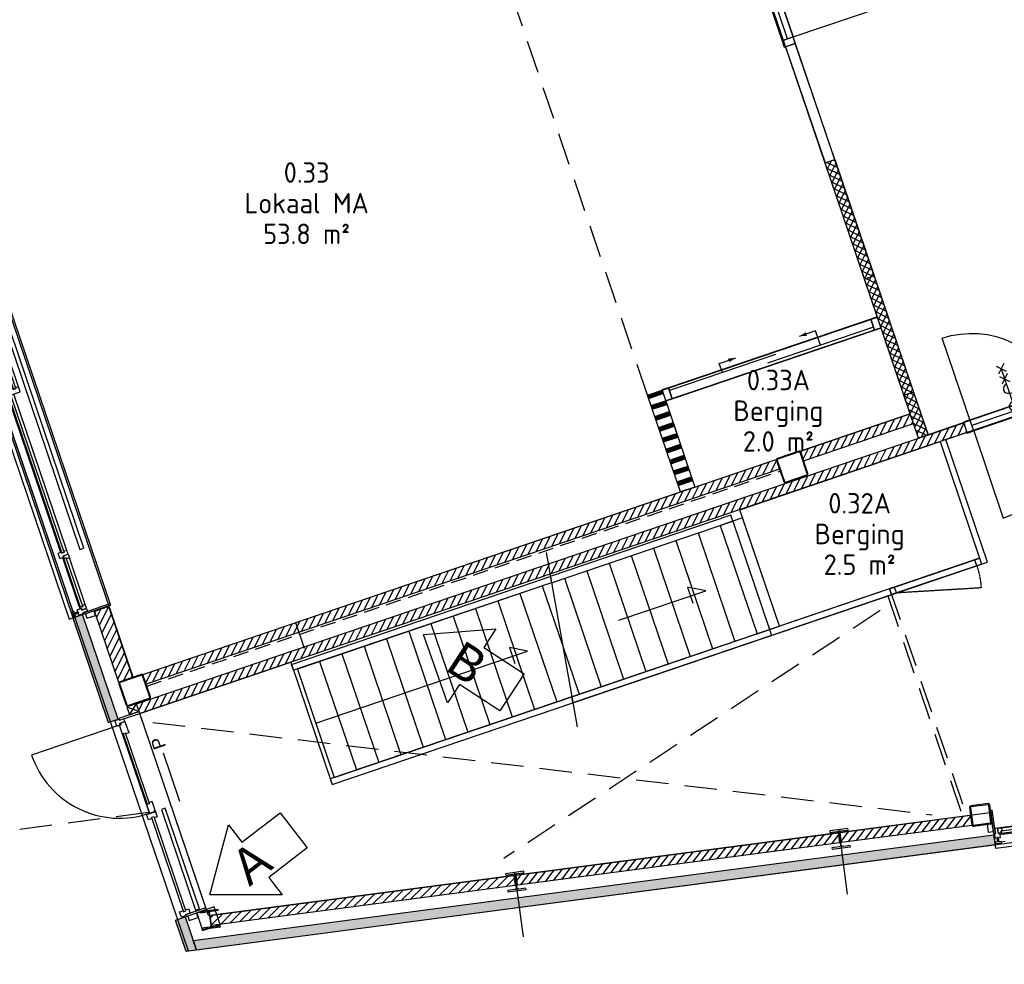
# Model space of a CAD drawing. Header units: millimetres. Extents: x -44892 to 336761, y 18766 to 182901.
# Tile 5 of 35: x 47668 to 57302, y 26121 to 35359. Entities that reach past the tile are written whole.
import ezdxf
from ezdxf.enums import TextEntityAlignment as Align

# ---------------------------------------------------------------- set-up
doc = ezdxf.new("R2010")
doc.units = ezdxf.units.MM
doc.header["$LTSCALE"] = 100
for name, pattern in [('DASHDOT2', [12.7, 6.35, -3.175, 0, -3.175]), ('DASHED', [0.75, 0.5, -0.25]), ('DASHED2', [9.525, 6.35, -3.175]), ('HIDDEN2', [4.7625, 3.175, -1.5875])]:
    doc.linetypes.add(name, pattern=pattern)
for name, color, linetype in [('AC21----_Buitenmuren', 8, 'Continuous'), ('AC22----_Binnenmuren', 8, 'Continuous'), ('AL21----', 3, 'Continuous'), ('AL22----', 2, 'Continuous'), ('AL24----', 5, 'Continuous'), ('AL24----_Trap-Beton-Az', 1, 'Continuous'), ('AL27----_Daken', 2, 'Continuous'), ('AL28----', 5, 'Continuous'), ('AL30----_Draairichting', 8, 'DASHED'), ('AL31----_Buitenkozijnen', 6, 'Continuous'), ('AL32----_Binnenkozijnen', 7, 'Continuous'), ('AL33----_Vloeropeningen', 5, 'Continuous'), ('AL35----_Plafonds', 8, 'Continuous'), ('AL65----_Veiligheid', 10, 'Continuous'), ('Bestaand-Dun-Txt', 2, 'Continuous'), ('Beveilig-Alg-Az', 1, 'Continuous'), ('bib', 9, 'Continuous'), ('BL$8-GO--polylijnen', 10, 'Continuous'), ('Construct-Staal-Drs', 4, 'Continuous'), ('DIM25', 1, 'Continuous'), ('kozijn', 1, 'Continuous'), ('kozijn1', 1, 'Continuous'), ('MTXT35-1', 3, 'Continuous'), ('X-BT$1----_Ruimtegegevens', 7, 'Continuous')]:
    doc.layers.add(name, color=color, linetype=linetype)
doc.layers.add('BL$8-BVO-polylijn', color=160, linetype='Continuous', plot=False)
for name, color, linetype, lineweight in [('X-BT$23A__RuimteElement', 7, 'Continuous', 0), ('X-BT$23F__RuimteElement', 7, 'Continuous', 0), ('X-BT$23m2_RuimteElement', 7, 'Continuous', 0), ('X-BT$23NR__Ruimtenummer', 1, 'Continuous', 0), ('X-BT$23P__Algemeen', 1, 'Continuous', 0)]:
    doc.layers.add(name, color=color, linetype=linetype, lineweight=lineweight)
doc.styles.add('GBB_ISOP', font='arial.ttf')
doc.styles.add('Isocpeur', font='isocpeur.ttf')
pattern_1 = [(63.75, (49445.76, 26487.45), (-51.25628, 25.2768), [])]
pattern_2 = [(52.5, (49445.76, 26487.45), (-45.34014, 34.7907), [])]

# ---------------------------------------------------------------- blocks, each defined once
blk = doc.blocks.new('trap1200br')
for p, q in [((3939.8, 236.6), (3680.9, -1476.6)), ((1500, -60), (1500, -1180)), ((1730, -60), (1730, -1180)), ((1960, -60), (1960, -1180)), ((2190, -60), (2190, -1180)), ((2420, -60), (2420, -1180)), ((2650, -60), (2650, -1180)), ((2880, -60), (2880, -1180)), ((3110, -60), (3110, -1180)), ((3340, -60), (3340, -1180)), ((3570, -60), (3570, -1180)), ((3800, -60), (3800, -673.3)), ((4030, -60), (4030, -1180)), ((4260, -60), (4260, -1180)), ((4490, -60), (4490, -1180)), ((4720, -60), (4720, -1180)), ((4950, -60), (4950, -1180)), ((5180, -60), (5180, -1180)), ((5410, -60), (5410, -1180)), ((5640, -60), (5640, -1180)), ((5770, -60), (5770, -1180)), ((3800, -673.3), (3800, -1180))]:
    blk.add_line(p, q)
for points in [[(1230, -60), (1230, 0), (3904, 0), (3894.9, -60)], [(3904, 0), (3894.9, -60), (5770, -60), (5770, 0), (3904, 0)], [(5640, -1180), (5870, -1180), (5870, -60), (5640, -60)], [(1230, -1180), (1230, -1240), (3716.7, -1240), (3725.7, -1180)], [(3716.7, -1240), (3725.7, -1180), (5770, -1180), (5770, -1240), (3716.7, -1240)]]:
    blk.add_lwpolyline(points, close=True)
for points in [[(3894.9, -60), (1270, -60), (1270, -1180), (3725.7, -1180)], [(1270, -620), (3459.3, -620), (3301.5, -528.9), (3301.5, -694.4)], [(4402.2, -620), (5299.3, -620), (5141.5, -528.9), (5141.5, -694.4)]]:
    blk.add_lwpolyline(points)
blk = doc.blocks.new('binkozschuif')
for p, q in [((67, 85.5), (1162.5, 85.5)), ((614.8, 85.5), (614.8, -64.5)), ((1062.5, 28.5), (2158, 28.5)), ((1610.3, 28.5), (1610.3, -64.5)), ((614.8, -64.5), (784.7, -64.5)), ((1610.3, -64.5), (1440.3, -64.5))]:
    blk.add_line(p, q)
for points in [[(0, 0), (67, 0), (67, 114), (0, 114)], [(67, 0), (2158, 0), (2158, 114), (67, 114)], [(2158, 0), (2225, 0), (2225, 114), (2158, 114)]]:
    blk.add_lwpolyline(points, close=True)
for points in [[(784.7, -64.5, 0, 37.5, 0), (709.7, -64.5, 37.5, 37.5, 0)], [(1440.3, -64.5, 0, 37.5, 0), (1515.3, -64.5, 37.5, 37.5, 0)]]:
    blk.add_lwpolyline(points, format="xyseb")
blk = doc.blocks.new('binkozdeur1034')
blk.add_line((67, 57), (967, 57))
for points in [[(0, 0), (67, 0), (67, 114), (0, 114)], [(67, 0), (967, 0), (967, 114), (67, 114)], [(967, 0), (1034, 0), (1034, 114), (967, 114)]]:
    blk.add_lwpolyline(points, close=True)
blk.add_lwpolyline([(967, 0), (67, 0), (67, -900, 0.414214)], format="xyb", close=True)
blk = doc.blocks.new('kozbuitlokaalbg')
for p, q in [((1868.2, 222), (1387.6, 222)), ((3197, 222), (1946.8, 222)), ((1308.8, 157), (58.8, 157)), ((1868.4, 160), (1387.8, 160)), ((3197.2, 160), (1947, 160)), ((4865, 157), (3251, 157)), ((5424, 157), (4943.4, 157)), ((1309, 95), (59, 95)), ((59, 19), (3196.8, 19)), ((3250.8, 19), (5449, 19)), ((4865, 95), (3251, 95)), ((5424.2, 95), (4943.6, 95))]:
    blk.add_line(p, q)
at = {"ltscale": 0.01}
for p, q in [((32, 21.4), (32, 76.2)), ((3223.5, 21.4), (3223.5, 76.2)), ((5476, 21.4), (5476, 76.2))]:
    blk.add_line(p, q, dxfattribs=at)
for points in [[(-3, 110.5), (15, 110.5), (15, 388), (-3, 388)], [(5511, 110.5), (5493, 110.5), (5493, 388), (5511, 388)], [(34.5, 280), (1343, 280), (1343, 320), (34.5, 320)], [(1913.5, 280), (4898.5, 280), (4898.5, 320), (1913.5, 320)], [(-49, 128), (-4, 128), (-4, 218), (-49, 218)], [(1348, 222), (1309, 222), (1309, 127), (1319, 127), (1319, 102), (1309, 102), (1309, 65), (1363, 65), (1363, 169.9), (1348, 169.9)], [(1348.8, 222), (1387.6, 222), (1387.6, 192), (1377.8, 192), (1377.8, 167), (1387.8, 167), (1387.8, 160), (1366.4, 160), (1366.4, 174.9), (1348.8, 174.9)], [(1907.4, 222), (1868.6, 222), (1868.6, 192), (1878.4, 192), (1878.4, 167), (1868.4, 167), (1868.4, 160), (1889.8, 160), (1889.8, 174.9), (1907.4, 174.9)], [(1908, 222), (1947, 222), (1947, 192), (1937, 192), (1937, 167), (1947, 167), (1947, 130), (1893, 130), (1893, 169.9), (1908, 169.9)], [(3251, 222), (3236, 222), (3197, 222), (3197, 192), (3206.8, 192), (3206.8, 167), (3197, 167), (3197, 65), (3251, 65), (3251, 102), (3240.8, 102), (3240.8, 127), (3251, 127)], [(5512, 128), (5557, 128), (5557, 218), (5512, 218)], [(15, 157), (15, 157), (15, 108), (5, 108), (5, 65), (59, 65), (59, 102), (49, 102), (49, 127), (58.8, 127), (58.8, 157)], [(49, 102), (1319, 102), (1319, 127), (49, 127)], [(1377.8, 167), (1878.4, 167), (1878.4, 192), (1377.8, 192)], [(1937, 167), (3206.8, 167), (3206.8, 192), (1937, 192)], [(3240.8, 102), (4875, 102), (4875, 127), (3240.8, 127)], [(4904, 157), (4865, 157), (4865, 127), (4875, 127), (4875, 102), (4865, 102), (4865, 65), (4919, 65), (4919, 104.9), (4904, 104.9)], [(4904.6, 157), (4943.4, 157), (4943.4, 127), (4933.6, 127), (4933.6, 102), (4943.6, 102), (4943.6, 95), (4922.2, 95), (4922.2, 109.9), (4904.6, 109.9)], [(4933.6, 102), (5434.2, 102), (5434.2, 127), (4933.6, 127)], [(5463.2, 157), (5424.4, 157), (5424.4, 127), (5434.2, 127), (5434.2, 102), (5424.2, 102), (5424.2, 95), (5445.6, 95), (5445.6, 109.9), (5463.2, 109.9)], [(5464, 157), (5493, 157), (5493, 127), (5493, 127), (5493, 108), (5503, 108), (5503, 65), (5449, 65), (5449, 104.9), (5464, 104.9)], [(5, 9), (59, 9), (59, 29), (5, 29)], [(24.5, 29), (39.5, 29), (39.5, 65), (24.5, 65)], [(3197, 9), (3251, 9), (3251, 29), (3197, 29)], [(3216.3, 29), (3231.3, 29), (3231.3, 65), (3216.3, 65)], [(5449, 9), (5503, 9), (5503, 29), (5449, 29)], [(5483.5, 29), (5468.5, 29), (5468.5, 65), (5483.5, 65)]]:
    blk.add_lwpolyline(points, close=True)
for points in [[(-3, 388), (-3, 388), (5511, 388), (5511, 388)], [(0, 100), (0, -38), (5508, -38), (5508, 100)], [(3251, 127), (3240.8, 127), (3240.8, 102), (3251, 102)], [(3251, 102), (3240.8, 102), (3240.8, 127), (3251, 127)]]:
    blk.add_lwpolyline(points)
blk = doc.blocks.new('aangifte deur 60 minuten (zelfsluitend)')
at = {"layer": 'Beveilig-Alg-Az'}
blk.add_line((1, -863), (1, 860), dxfattribs=at)
for points in [[(-81, 778), (82, 942)], [(80, 781), (-78, 939)], [(-81, 568), (82, 732)], [(80, 571), (-78, 729)], [(-81, -735), (82, -571)], [(80, -732), (-78, -574)], [(-81, -945), (82, -781)], [(80, -942), (-78, -784)]]:
    blk.add_lwpolyline(points, dxfattribs=at)
blk.add_lwpolyline([(0, -543, 1), (0, -362, -1), (0, -181, 1), (0, 0, -1), (0, 181, 1), (0, 362, -1), (0, 543)], format="xyb", dxfattribs=at)
blk = doc.blocks.new('kozvluchtbg')
for points in [[(-8, -109.4), (10, -109.4), (10, 100.1), (-8, 100.1)], [(2018.9, -109.4), (2036.9, -109.4), (2036.9, 100.1), (2018.9, 100.1)], [(2216.9, 0.1), (2216.9, 180.1), (2036.9, 180.1), (2036.9, 0.1)], [(968.9, -2.7), (2008.9, -2.7), (2008.9, 37.3), (968.9, 37.3)], [(39, -62.9), (10, -62.9), (10, -92.9), (10, -92.9), (10, -111.9), (0, -111.9), (0, -154.9), (54, -154.9), (54, -115), (39, -115)], [(39.6, -62.9), (157.2, -62.9), (157.2, -92.9), (147.4, -92.9), (147.4, -117.9), (157.4, -117.9), (157.4, -124.9), (57.2, -124.9), (57.2, -110), (39.6, -110)], [(147.4, -117.9), (875.5, -117.9), (875.5, -92.9), (147.4, -92.9)], [(956.3, -62.9), (865.7, -62.9), (865.7, -92.9), (875.5, -92.9), (875.5, -117.9), (865.5, -117.9), (865.5, -124.9), (965.7, -124.9), (965.7, -69.5), (956.3, -69.5)], [(958.9, -62.9), (1022.7, -62.9), (1022.7, -92.9), (1012.9, -92.9), (1012.9, -117.9), (1022.9, -117.9), (1022.9, -154.9), (968.9, -154.9), (968.9, -69.5), (958.9, -69.5)], [(1012.9, -117.9), (1984.9, -117.9), (1984.9, -92.9), (1012.9, -92.9)], [(2018.9, -62.9), (2018.9, -62.9), (2018.9, -111.9), (2028.9, -111.9), (2028.9, -154.9), (1974.9, -154.9), (1974.9, -117.9), (1984.9, -117.9), (1984.9, -92.9), (1975.1, -92.9), (1975.1, -62.9)], [(2037.9, -91.9), (2082.9, -91.9), (2082.9, -1.9), (2037.9, -1.9)]]:
    blk.add_lwpolyline(points, close=True)
blk.add_lwpolyline([(965.7, -124.9), (57.2, -124.9), (57.2, -1033.3, 0.414214)], format="xyb", close=True)
blk = doc.blocks.new('panieksluiting r')
blk.add_line((56, 244), (1054, 244))
at = {"style": 'GBB_ISOP'}
blk.add_text('P', height=250, dxfattribs=at).set_placement((1154, 152))
blk = doc.blocks.new('kozbuitkleinpaneel')
at = {"layer": 'DIM25', "color": 8, "linetype": 'DASHED2', "ltscale": 0.01}
for p, q in [((-298.6, 2034), (-243.8, 2034)), ((-298.6, 35), (-243.8, 35))]:
    blk.add_line(p, q, dxfattribs=at)
at = {"layer": 'kozijn', "color": 9, "linetype": 'HIDDEN2'}
blk.add_line((-301, 2007), (-301, 62), dxfattribs=at)
at = {"layer": 'kozijn'}
blk.add_lwpolyline([(-220, 2066), (-358, 2066), (-358, 3), (-220, 3)], dxfattribs=at)
for points in [[(-255, 858), (-255, 912), (-218, 912), (-218, 902), (-193, 902), (-193, 912), (-163, 912), (-163, 886.1), (-163, 858), (-193, 858), (-193, 868), (-218, 868), (-218, 858)], [(-255, 592), (-255, 646), (-218, 646), (-218, 636), (-193, 636), (-193, 646), (-163, 646), (-163, 620.1), (-163, 607), (-163, 607), (-163, 607), (-215.1, 607), (-215.1, 592)], [(-192, -1), (-192, -46), (-102, -46), (-102, -1)]]:
    blk.add_lwpolyline(points, close=True, dxfattribs=at)
at = {"layer": 'kozijn1', "color": 9}
for p, q in [((-225, 912), (-225, 2007)), ((-163, 912.2), (-163, 2007.2)), ((-225, 646), (-225, 858)), ((-225, 86.8), (-225, 567.4)), ((-163, 87), (-163, 567.6))]:
    blk.add_line(p, q, dxfattribs=at)
at = {"layer": 'kozijn1'}
for points in [[(-311, 2061), (-311, 2007), (-291, 2007), (-291, 2061)], [(-291, 2041.5), (-291, 2026.5), (-255, 2026.5), (-255, 2041.5)], [(-163, 2051), (-163, 2051), (-212, 2051), (-212, 2061), (-255, 2061), (-255, 2007), (-218, 2007), (-218, 2017), (-193, 2017), (-193, 2007.2), (-163, 2007.2)], [(-209.5, 2069), (-209.5, 2051), (18, 2051), (18, 2069)], [(-192, 2115), (-192, 2070), (-102, 2070), (-102, 2115)], [(-163, 606.4), (-163, 567.6), (-193, 567.6), (-193, 577.4), (-218, 577.4), (-218, 567.4), (-225, 567.4), (-225, 588.8), (-210.1, 588.8), (-210.1, 606.4)], [(-311, 62), (-311, 8), (-291, 8), (-291, 62)], [(-291, 27.5), (-291, 42.5), (-255, 42.5), (-255, 27.5)], [(-163, 47), (-163, 18), (-193, 18), (-193, 18), (-212, 18), (-212, 8), (-255, 8), (-255, 62), (-215.1, 62), (-215.1, 47)], [(-163, 47.8), (-163, 86.6), (-193, 86.6), (-193, 76.8), (-218, 76.8), (-218, 86.8), (-225, 86.8), (-225, 65.4), (-210.1, 65.4), (-210.1, 47.8)], [(-209.5, 0), (-209.5, 18), (18, 18), (18, 0)]]:
    blk.add_lwpolyline(points, close=True, dxfattribs=at)
at = {"layer": 'kozijn1', "color": 9}
for points in [[(-218, 2017), (-218, 902), (-193, 902), (-193, 2017)], [(-218, 577.4), (-218, 76.8), (-193, 76.8), (-193, 577.4)]]:
    blk.add_lwpolyline(points, close=True, dxfattribs=at)
at = {"layer": 'kozijn1', "color": 2}
blk.add_lwpolyline([(-218, 868), (-218, 636), (-193, 636), (-193, 868)], close=True, dxfattribs=at)
blk = doc.blocks.new('*U115')
for points in [[(85, 100), (-85, 100, 0.414214), (-100, 85), (-100, -85, 0.414214), (-85, -100), (85, -100, 0.414214), (100, -85), (100, 85, 0.414214)], [(85, 90), (-85, 90, 0.414214), (-90, 85), (-90, -85, 0.414214), (-85, -90), (85, -90, 0.414214), (90, -85), (90, 85, 0.414214)]]:
    blk.add_lwpolyline(points, format="xyb", close=True)
blk = doc.blocks.new('*U125')
at = {"layer": 'Construct-Staal-Drs'}
blk.add_lwpolyline([(-90, -90), (90, -90), (90, -76), (19.25, -76, -0.4142136), (4.25, -61), (4.25, 61, -0.4142136), (19.25, 76), (90, 76), (90, 90), (-90, 90), (-90, 76), (-19.25, 76, -0.4142136), (-4.25, 61), (-4.25, -61, -0.4142136), (-19.25, -76), (-90, -76)], format="xyb", close=True, dxfattribs=at)
blk = doc.blocks.new('*U114')
for points in [[(110, 125), (-110, 125, 0.414214), (-125, 110), (-125, -110, 0.414214), (-110, -125), (110, -125, 0.414214), (125, -110), (125, 110, 0.414214)], [(110, 118.7), (-110, 118.7, 0.414214), (-118.7, 110), (-118.7, -110, 0.414214), (-110, -118.7), (110, -118.7, 0.414214), (118.7, -110), (118.7, 110, 0.414214)]]:
    blk.add_lwpolyline(points, format="xyb", close=True)
blk = doc.blocks.new('*U117')
at = {"layer": 'Construct-Staal-Drs'}
blk.add_lwpolyline([(-90, -90), (90, -90), (90, -76), (19.25, -76, -0.4142136), (4.25, -61), (4.25, 61, -0.4142136), (19.25, 76), (90, 76), (90, 90), (-90, 90), (-90, 76), (-19.25, 76, -0.4142136), (-4.25, 61), (-4.25, -61, -0.4142136), (-19.25, -76), (-90, -76)], format="xyb", close=True, dxfattribs=at)
blk = doc.blocks.new('*U126')
at = {"layer": 'Construct-Staal-Drs'}
blk.add_lwpolyline([(-90, -85.5), (90, -85.5), (90, -76), (18, -76, -0.414214), (3, -61), (3, 61, -0.414214), (18, 76), (90, 76), (90, 85.5), (-90, 85.5), (-90, 76), (-18, 76, -0.414214), (-3, 61), (-3, -61, -0.414214), (-18, -76), (-90, -76)], format="xyb", close=True, dxfattribs=at)
blk = doc.blocks.new('wijzigingspijl_L')
at = {"layer": 'Bestaand-Dun-Txt', "color": 3}
blk.add_lwpolyline([(-511.225, 0), (51.1225, 432.575), (51.1225, 216.2875), (523.4944, 216.2875), (523.4944, -216.2875), (51.1225, -216.2875), (51.1225, -432.575)], close=True, dxfattribs=at)
blk.add_attdef('VERSIE', text='', height=350, dxfattribs=at).set_placement((0, 0), align=Align.MIDDLE)
blk = doc.blocks.new('*U291')
for p, q in [((50, 0), (50, -60)), ((880, 0), (880, -60))]:
    blk.add_line(p, q)
at = {"flags": 128}
blk.add_lwpolyline([(930, 0), (880, 0), (50, 0), (0, 0), (0, -60), (50, -60), (880, -60), (930, -60)], close=True, dxfattribs=at)
at = {"layer": 'AL30----_Draairichting', "ltscale": 0.1, "flags": 128}
blk.add_lwpolyline([(880, 0, 0.06702), (850.4, 219.5), (50, 0)], format="xyb", dxfattribs=at)
blk = doc.blocks.new('Ruimtefunctie')
at = {"layer": 'X-BT$23A__RuimteElement', "style": 'Isocpeur', "width": 0.94}
blk.add_attdef('RUIMTEFUNCTIE-A', text='', height=200, dxfattribs=at).set_placement((0, -600), align=Align.MIDDLE_CENTER)
at = {"layer": 'X-BT$23F__RuimteElement', "style": 'Isocpeur', "width": 0.94}
blk.add_attdef('RUIMTEFUNCTIE', text='', height=200, dxfattribs=at).set_placement((0, 300), align=Align.MIDDLE_CENTER)
at = {"layer": 'X-BT$23m2_RuimteElement', "style": 'Isocpeur', "width": 0.94}
blk.add_attdef('RUIMTEFUNCTIE-B', text='', height=200, dxfattribs=at).set_placement((0, 0), align=Align.MIDDLE_CENTER)
at = {"layer": 'X-BT$23NR__Ruimtenummer', "style": 'Isocpeur', "width": 0.94}
blk.add_attdef('RUIMTENUMMER', text='', height=200, dxfattribs=at).set_placement((0, 600), align=Align.MIDDLE_CENTER)
at = {"layer": 'X-BT$23P__Algemeen', "style": 'Isocpeur', "width": 0.94}
blk.add_attdef('PEILMAAT', text='', height=200, dxfattribs=at).set_placement((0, -300), align=Align.MIDDLE_CENTER)

msp = doc.modelspace()

# ---------------------------------------------------------------- hatches: boundary and pattern name
at = {"layer": 'AC21----_Buitenmuren'}
h = msp.add_hatch(dxfattribs=at)
h.set_pattern_fill('ANSI31', color=256, scale=18, angle=18, style=0)
h.set_pattern_definition([(63, (49445.76, 26487.45), (-50.921, 25.9456), [])])
h.paths.add_polyline_path([(48633.9161, 28879.5001), (48775.9556, 28927.716), (48540.9833, 29619.9219), (48398.9438, 29571.706)])
for color, points in [(254, [(48629.5739, 28518.9711), (48534.8808, 28486.8271), (48187.4048, 29510.4586), (48282.0978, 29542.6026)]), (256, [(57201.2201, 27387.4704), (57214.2727, 27288.3259), (49396.6894, 26259.1215), (49363.9157, 26355.6697)])]:
    msp.add_hatch(color=color, dxfattribs=at).paths.add_polyline_path(points)
h = msp.add_hatch(dxfattribs=at)
h.set_pattern_fill('ANSI31', color=256, scale=18, style=0)
h.set_pattern_definition(pattern_2)
h.paths.add_polyline_path([(55709.8402, 27312.162), (55696.7875, 27411.3064), (56971.241, 27579.0914), (56984.2936, 27479.9469)])
h = msp.add_hatch(dxfattribs=at)
h.set_pattern_fill('ANSI31', color=256, scale=18, style=0)
h.set_pattern_definition(pattern_2)
h.paths.add_polyline_path([(55690.0113, 27309.5514), (55676.9586, 27408.6959), (52524.164, 26993.6226), (52537.2166, 26894.4781)])
h = msp.add_hatch(dxfattribs=at)
h.set_pattern_fill('ANSI31', color=256, scale=18, style=0)
h.set_pattern_definition([(45, (49445.76, 26487.45), (-40.4112, 40.4112), [])])
h.paths.add_polyline_path([(49532.2576, 26599.4701), (49545.7066, 26500.3012), (52517.3877, 26891.8676), (52504.3351, 26991.0121)])
h = msp.add_hatch(dxfattribs=at)
h.set_pattern_fill('STAAL', color=256, scale=5, angle=279.97319348, style=0)
h.set_pattern_definition([(324.973193, (4441.872, -56781.63), (20.292536, 28.951906), []), (324.973193, (4443.344, -56790.003), (20.292536, 28.951906), []), (324.973193, (4443.43, -56790.495), (20.292536, 28.951906), []), (324.973193, (4443.518, -56790.988), (20.292536, 28.951906), []), (324.973193, (4443.604, -56791.48), (20.292536, 28.951906), []), (324.973193, (4443.69, -56791.973), (20.292536, 28.951906), []), (324.973193, (4443.777, -56792.465), (20.292536, 28.951906), []), (324.973193, (4443.864, -56792.958), (20.292536, 28.951906), [])])
h.paths.add_polyline_path([(49631.9753, 26489.2428), (49630.6986, 26498.6566), (49559.3518, 26488.9807, -0.414213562), (49542.472, 26501.8289), (49526.0768, 26622.7222, -0.414213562), (49538.9249, 26639.6019), (49610.2718, 26649.2778), (49608.9951, 26658.6917), (49430.6279, 26634.5019), (49431.9046, 26625.0881), (49503.2514, 26634.764, -0.414213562), (49520.1312, 26621.9159), (49536.5264, 26501.0225, -0.414213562), (49523.6783, 26484.1428), (49452.3314, 26474.4669), (49453.6081, 26465.0531)])
h = msp.add_hatch(color=256, dxfattribs=at)
h.paths.add_polyline_path([(49324.5873, 26471.5275), (49285.9097, 26585.4681), (49191.2167, 26553.3241), (49223.5005, 26458.2191)])
h.paths.add_polyline_path([(49324.5873, 26471.5275), (49223.5005, 26458.2191), (49295.6026, 26245.8132), (49396.6983, 26259.0952)])
at = {"layer": 'AC22----_Binnenmuren'}
h = msp.add_hatch(dxfattribs=at)
h.set_pattern_fill('_USER', color=256, scale=50, angle=45, style=0, double=1, pattern_type=0)
h.set_pattern_definition([(333.75, (41391.53, 47197.71), (-22.11443, -44.84364), []), (243.75, (41391.53, 47197.71), (-44.84364, 22.11443), [])])
h.paths.add_polyline_path([(55933.968, 32822.267), (55548.2406, 33958.5831), (55642.9336, 33990.7271), (56028.661, 32854.4109)])
h = msp.add_hatch(dxfattribs=at)
h.set_pattern_fill('_USER', color=256, scale=50, angle=45, style=0, double=1, pattern_type=0)
h.set_pattern_definition([(333.75, (41777.26, 46061.394), (-22.11443, -44.84364), []), (243.75, (41777.26, 46061.394), (-44.84364, 22.11443), [])])
h.paths.add_polyline_path([(56319.6953, 31685.9508), (55933.968, 32822.267), (56028.661, 32854.4109), (56414.3883, 31718.0948)])
h = msp.add_hatch(dxfattribs=at)
h.set_pattern_fill('SWAND', color=256, angle=90, style=0)
h.set_pattern_definition([(198.75, (49474.43, 26497.19), (36.162, -106.5296), []), (198.75, (49472.43, 26503.1), (36.162, -106.5296), []), (198.75, (49470.42, 26509.02), (36.162, -106.5296), []), (198.75, (49468.41, 26514.94), (36.162, -106.5296), []), (198.75, (49466.4, 26520.86), (36.162, -106.5296), []), (198.75, (49464.39, 26526.78), (36.162, -106.5296), []), (198.75, (49462.38, 26532.7), (36.162, -106.5296), [])])
h.paths.add_polyline_path([(53953.1878, 31735.9134), (53811.1483, 31687.6975), (54132.5878, 30740.7674), (54274.6273, 30788.9833)])
h = msp.add_hatch(dxfattribs=at)
h.set_pattern_fill('_USER', color=256, scale=50, angle=45, style=0, double=1, pattern_type=0)
h.set_pattern_definition([(63.75, (49445.76, 26487.453), (-44.84364, 22.11443), []), (153.75, (49445.76, 26487.453), (-22.11443, -44.84364), [])])
h.paths.add_polyline_path([(56461.7609, 31267.4407), (56556.4538, 31299.585), (56414.3883, 31718.0948), (56319.6953, 31685.9508)])
h = msp.add_hatch(dxfattribs=at)
h.set_pattern_fill('ANSI31', color=256, scale=18, style=0)
h.set_pattern_definition(pattern_1)
h.paths.add_polyline_path([(56904.9061, 31417.8703), (56937.05, 31323.1773), (48842.5879, 28575.439), (48810.5761, 28670.1768)])
h = msp.add_hatch(dxfattribs=at)
h.set_pattern_fill('ANSI31', color=256, scale=18, style=0)
h.set_pattern_definition(pattern_1)
h.paths.add_polyline_path([(55338.79, 31044.6134), (55306.646, 31139.3065), (56381.4117, 31504.1402), (56413.5557, 31409.4472)])
h = msp.add_hatch(dxfattribs=at)
h.set_pattern_fill('ANSI31', color=256, scale=18, style=0)
h.set_pattern_definition(pattern_1)
h.paths.add_polyline_path([(48872.2558, 28955.1253), (48904.3997, 28860.4323), (55102.0574, 30964.2536), (55069.9135, 31058.9466)])

# ---------------------------------------------------------------- linework, layer by layer
at = {"layer": 'AL21----'}
for points in [[(48633.9161, 28879.5001), (48775.9556, 28927.716), (48540.9833, 29619.9219), (48398.9438, 29571.706)], [(48534.8808, 28486.8271), (48629.5739, 28518.9711), (48282.0978, 29542.6026), (48187.4048, 29510.4586)], [(55709.8402, 27312.162), (55696.7875, 27411.3064), (56971.241, 27579.0914), (56984.2936, 27479.9469)], [(52524.164, 26993.6226), (55676.9586, 27408.6959), (55690.0113, 27309.5514), (52537.2166, 26894.4781)], [(49545.7066, 26500.3012), (49532.2576, 26599.4701), (52504.3351, 26991.0121), (52517.3877, 26891.8676)]]:
    msp.add_lwpolyline(points, close=True, dxfattribs=at)
msp.add_lwpolyline([(49396.6894, 26259.1215), (49363.9157, 26355.6697), (49363.9157, 26355.6697), (49363.9157, 26355.6697), (57201.2201, 27387.4704), (57214.2727, 27288.3259), (49396.6894, 26259.1215)], dxfattribs=at)
at = {"layer": 'AL22----'}
for points in [[(55548.2406, 33958.5831), (55642.9336, 33990.7271), (55257.2063, 35127.0432), (55162.5133, 35094.8993)], [(55548.2406, 33958.5831), (55642.9336, 33990.7271), (56028.661, 32854.4109), (55933.968, 32822.267)], [(55933.968, 32822.267), (56028.661, 32854.4109), (56414.3883, 31718.0948), (56319.6953, 31685.9508)], [(54274.6273, 30788.9833), (54132.5878, 30740.7674), (53811.1483, 31687.6975), (53953.1878, 31735.9134)], [(56319.6953, 31685.9508), (56414.3883, 31718.0948), (56556.4538, 31299.585), (56461.7609, 31267.4407)], [(56904.9061, 31417.8703), (56937.05, 31323.1773), (48842.5879, 28575.439), (48810.5761, 28670.1768)], [(56413.5557, 31409.4472), (56381.4117, 31504.1402), (55306.646, 31139.3065), (55338.79, 31044.6134)], [(57080.3196, 30035.876), (57137.138, 30055.1633), (56730.5006, 31253.0616), (56673.6867, 31233.7759)], [(55069.9135, 31058.9466), (55102.0574, 30964.2536), (48904.3997, 28860.4323), (48872.2558, 28955.1253)], [(56180.3896, 29793.7491), (53070.4085, 28738.0526), (53081.1108, 28678.3229), (56199.6749, 29736.9364)]]:
    msp.add_lwpolyline(points, close=True, dxfattribs=at)
at = {"layer": 'AL24----_Trap-Beton-Az', "color": 9, "linetype": 'HIDDEN2'}
for p, q in [((56180.3896, 29793.749), (56933.8451, 27574.1407)), ((56161.7988, 29724.0756), (56893.4103, 27568.8174))]:
    msp.add_line(p, q, dxfattribs=at)
at = {"layer": 'AL27----_Daken', "linetype": 'HIDDEN2'}
msp.add_line((48927.965, 27606.6076), (44463.7023, 27018.8751), dxfattribs=at)
at = {"layer": 'AL28----', "linetype": 'DASHED', "ltscale": 3}
msp.add_line((48910.9607, 28841.5385), (55108.4862, 30945.315), dxfattribs=at)
at = {"layer": 'AL28----'}
msp.add_line((49488.4484, 26673.2295), (48826.582, 28623.025), dxfattribs=at)
at = {"layer": 'AL31----_Buitenkozijnen'}
msp.add_line((47061.2702, 32827.51), (48185.9868, 29514.2015), dxfattribs=at)
at = {"layer": 'AL32----_Binnenkozijnen'}
for points in [[(57836.6619, 31681.3456), (56984.4305, 31392.0332), (56695.1181, 32244.2646, -0.414213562)], [(57854.985, 31627.3709), (57002.7536, 31338.0585), (57292.066, 30485.8271, 0.414213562)]]:
    msp.add_lwpolyline(points, format="xyb", close=True, dxfattribs=at)
for points in [[(58707.2164, 31916.6833), (57002.7536, 31338.0585), (56966.1074, 31446.0078), (58670.5702, 32024.6326)], [(56939.3097, 31316.5208), (57002.7536, 31338.0585), (56966.1074, 31446.0078), (56902.6635, 31424.4701)]]:
    msp.add_lwpolyline(points, close=True, dxfattribs=at)
at = {"layer": 'AL33----_Vloeropeningen', "linetype": 'HIDDEN2'}
for p, q in [((56086.8832, 29580.9763), (52403.476, 27154.646)), ((48970.644, 28486.6005), (56595.6522, 27584.1824))]:
    msp.add_line(p, q, dxfattribs=at)
at = {"layer": 'AL35----_Plafonds', "linetype": 'HIDDEN2'}
msp.add_line((53811.1483, 31687.6975), (51882.5115, 37369.2783), dxfattribs=at)
at = {"layer": 'Beveilig-Alg-Az'}
for p, q in [((48724.3559, 28635.3027), (48829.816, 28595.6532)), ((48747.881, 28570.3519), (48805.4409, 28659.824))]:
    msp.add_line(p, q, dxfattribs=at)
msp.add_lwpolyline([(48742.2412, 28560.3846), (48836.9342, 28592.5286), (48810.5761, 28670.1768), (48715.8831, 28638.0329)], close=True, dxfattribs=at)
at = {"layer": 'BL$8-BVO-polylijn'}
msp.add_lwpolyline([(82470.1635, 54931.3438), (65471.7443, 52693.4594), (68446.4362, 30098.431), (64892.1063, 29630.4946), (65017.6753, 28638.3971), (65067.2476, 28644.9234), (65109.0159, 28327.6611), (49320.7421, 26249.0954), (39384.7085, 55441.9315), (38474.9269, 55322.1565), (29614.3992, 81424.4293), (50446.8621, 88496.0976), (58741.8941, 64065.9431), (70103.1618, 67922.5738), (63571.5119, 87164.1941), (75464.9543, 91201.4737)], dxfattribs=at)
at = {"layer": 'BL$8-GO--polylijnen'}
for points in [[(56412.2228, 52403.5012), (57403.5726, 44873.4523), (57383.7437, 44870.8418), (58246.7685, 38468.7437), (57929.5063, 38426.9753), (58325.0007, 35422.8971), (58642.263, 35464.6655), (59076.9888, 32162.5946), (56556.4534, 31299.5849), (50603.4058, 48836.6977), (50622.3443, 48843.1265), (49590.5236, 51882.7722), (49883.9226, 51982.3677)], [(54132.5878, 30740.7674), (53811.1483, 31687.6975), (56059.9722, 32451.0704), (54131.3355, 38132.6512), (46527.4865, 35551.4922), (48777.5628, 28922.9813)], [(54274.6273, 30788.9833), (56381.4119, 31504.1403), (56095.7845, 32345.5715), (53988.9999, 31630.4145)], [(59091.2299, 32054.4229), (59481.5463, 29089.6753), (64567.6619, 29759.2476), (64589.8478, 29590.729), (64817.8802, 29620.75), (64943.4491, 28628.6525), (59202.9959, 27872.8105), (59223.9981, 27713.2833), (57208.3907, 27447.9235), (57187.3929, 27607.4172), (49532.2576, 26599.4701), (49514.2899, 26597.103), (48842.7201, 28575.4838), (50319.7974, 29076.884), (50726.4198, 27879.013), (57137.138, 30055.1633), (56730.5004, 31253.0622)], [(55100.8892, 29427.3081), (54712.9729, 30567.4267), (56673.3945, 31234.4446), (57061.034, 30092.6877)]]:
    msp.add_lwpolyline(points, close=True, dxfattribs=at)
at = {"layer": 'DIM25'}
for p, q in [((50367.0567, 29462.5418), (50451.3844, 29214.1202)), ((55699.9257, 27310.8567), (55686.8731, 27410.0012))]:
    msp.add_line(p, q, dxfattribs=at)
at = {"layer": 'DIM25', "linetype": 'DASHDOT2'}
for p, q in [((55683.3461, 27436.7914), (55793.6466, 26598.9761)), ((52510.7225, 27019.1076), (52621.023, 26181.2923))]:
    msp.add_line(p, q, dxfattribs=at)
at = {"layer": 'MTXT35-1'}
msp.add_lwpolyline([(49295.6026, 26245.8132), (49191.2167, 26553.3241), (49285.9097, 26585.4681), (49396.6894, 26259.1215), (49295.6026, 26245.8132)], dxfattribs=at)

# ---------------------------------------------------------------- block references
at = {"layer": 'AL24----', "rotation": 18.74999999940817}
msp.add_blockref('trap1200br', (49163.1108, 28657.8359), dxfattribs=at)
at = {"layer": 'AL28----'}
for name, p, rotation in [('*U114', (55226.8525, 30985.4949), 18.75000000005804), ('*U114', (48792.4623, 28801.3137), 18.75000000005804), ('*U115', (57071.6943, 27582.2026), 7.499999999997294), ('*U117', (55695.0935, 27347.5613), 7.500000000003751), ('*U125', (52522.4699, 26929.8775), 7.500000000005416), ('*U126', (49531.3016, 26561.8724), 7.723193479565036)]:
    msp.add_blockref(name, p, dxfattribs=dict(at, rotation=rotation))
at = {"layer": 'AL31----_Buitenkozijnen'}
for name, p, rotation in [('kozbuitlokaalbg', (46416.9162, 34726.1498), 288.7499999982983), ('kozvluchtbg', (48744.6805, 28552.7643), 288.7499999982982)]:
    msp.add_blockref(name, p, dxfattribs=dict(at, rotation=rotation))
at = {"layer": 'AL31----_Buitenkozijnen', "xscale": -1, "rotation": 277.5000000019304}
msp.add_blockref('kozbuitkleinpaneel', (57169.2689, 27607.1795), dxfattribs=at)
at = {"layer": 'AL32----_Binnenkozijnen'}
for name, p, rotation in [('binkozdeur1034', (55257.2063, 35127.0432), 108.7499999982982), ('binkozschuif', (56059.2749, 32453.5671), 198.7499999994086)]:
    msp.add_blockref(name, p, dxfattribs=dict(at, rotation=rotation))
at = {"layer": 'AL32----_Binnenkozijnen', "xscale": -1, "rotation": 198.7499999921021}
msp.add_blockref('*U291', (56199.6754, 29736.9367), dxfattribs=at)
at = {"layer": 'AL65----_Veiligheid'}
for name, p, xscale, yscale, zscale, rotation in [('aangifte deur 60 minuten (zelfsluitend)', (57410.8257, 31536.7853), 0.5000000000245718, 0.5000000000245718, 0.5000000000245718, 198.7499999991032), ('panieksluiting r', (49360.3117, 27726.3812), 0.4999999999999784, 0.4999999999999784, 0.4999999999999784, 108.7499999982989)]:
    msp.add_blockref(name, p, dxfattribs=dict(at, xscale=xscale, yscale=yscale, zscale=zscale, rotation=rotation))
at = {"layer": 'bib'}
ref = msp.add_blockref('wijzigingspijl_L', (52046.8379, 29067.1906), dxfattribs=dict(at, rotation=326.9051324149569))
ref.add_attrib('VERSIE', 'B', dxfattribs={"layer": 'Bestaand-Dun-Txt', "color": 3, "height": 350, "rotation": 326.90513241}).set_placement((52046.8379, 29067.1906), align=Align.MIDDLE)
ref = msp.add_blockref('wijzigingspijl_L', (49932.4453, 27111.7742), dxfattribs=dict(at, rotation=37.5685920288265))
ref.add_attrib('VERSIE', 'A', dxfattribs={"layer": 'Bestaand-Dun-Txt', "color": 3, "height": 350, "rotation": 37.56859203}).set_placement((49932.4453, 27111.7742), align=Align.MIDDLE)
at = {"layer": 'X-BT$1----_Ruimtegegevens'}
ref = msp.add_blockref('Ruimtefunctie', (50475.6148, 33565.1417), dxfattribs=at)
ref.add_attrib('RUIMTENUMMER', '0.33', dxfattribs={"layer": 'X-BT$23NR__Ruimtenummer', "height": 200, "style": 'Isocpeur', "width": 0.94}).set_placement((50475.6148, 33865.1417), align=Align.MIDDLE_CENTER)
ref.add_attrib('RUIMTEFUNCTIE', 'Lokaal MA', dxfattribs={"layer": 'X-BT$23F__RuimteElement', "height": 200, "style": 'Isocpeur', "width": 0.94}).set_placement((50475.6148, 33565.1417), align=Align.MIDDLE_CENTER)
ref.add_attrib('RUIMTEFUNCTIE-B', '53.8 m²', dxfattribs={"layer": 'X-BT$23m2_RuimteElement', "height": 200, "style": 'Isocpeur', "width": 0.94}).set_placement((50475.6148, 33265.1417), align=Align.MIDDLE_CENTER)
ref = msp.add_blockref('Ruimtefunctie', (55092.035, 31535.4264), dxfattribs=at)
ref.add_attrib('RUIMTENUMMER', '0.33A', dxfattribs={"layer": 'X-BT$23NR__Ruimtenummer', "height": 200, "style": 'Isocpeur', "width": 0.94}).set_placement((55092.035, 31835.4264), align=Align.MIDDLE_CENTER)
ref.add_attrib('RUIMTEFUNCTIE', 'Berging', dxfattribs={"layer": 'X-BT$23F__RuimteElement', "height": 200, "style": 'Isocpeur', "width": 0.94}).set_placement((55092.035, 31535.4264), align=Align.MIDDLE_CENTER)
ref.add_attrib('RUIMTEFUNCTIE-B', '2.0 m²', dxfattribs={"layer": 'X-BT$23m2_RuimteElement', "height": 200, "style": 'Isocpeur', "width": 0.94}).set_placement((55092.035, 31235.4264), align=Align.MIDDLE_CENTER)
ref = msp.add_blockref('Ruimtefunctie', (55887.0034, 30330.0572), dxfattribs=at)
ref.add_attrib('RUIMTENUMMER', '0.32A', dxfattribs={"layer": 'X-BT$23NR__Ruimtenummer', "height": 200, "style": 'Isocpeur', "width": 0.94}).set_placement((55887.0034, 30630.0572), align=Align.MIDDLE_CENTER)
ref.add_attrib('RUIMTEFUNCTIE', 'Berging', dxfattribs={"layer": 'X-BT$23F__RuimteElement', "height": 200, "style": 'Isocpeur', "width": 0.94}).set_placement((55887.0034, 30330.0572), align=Align.MIDDLE_CENTER)
ref.add_attrib('RUIMTEFUNCTIE-B', '2.5 m²', dxfattribs={"layer": 'X-BT$23m2_RuimteElement', "height": 200, "style": 'Isocpeur', "width": 0.94}).set_placement((55887.0034, 30030.0572), align=Align.MIDDLE_CENTER)

doc.saveas('drawing.dxf')
